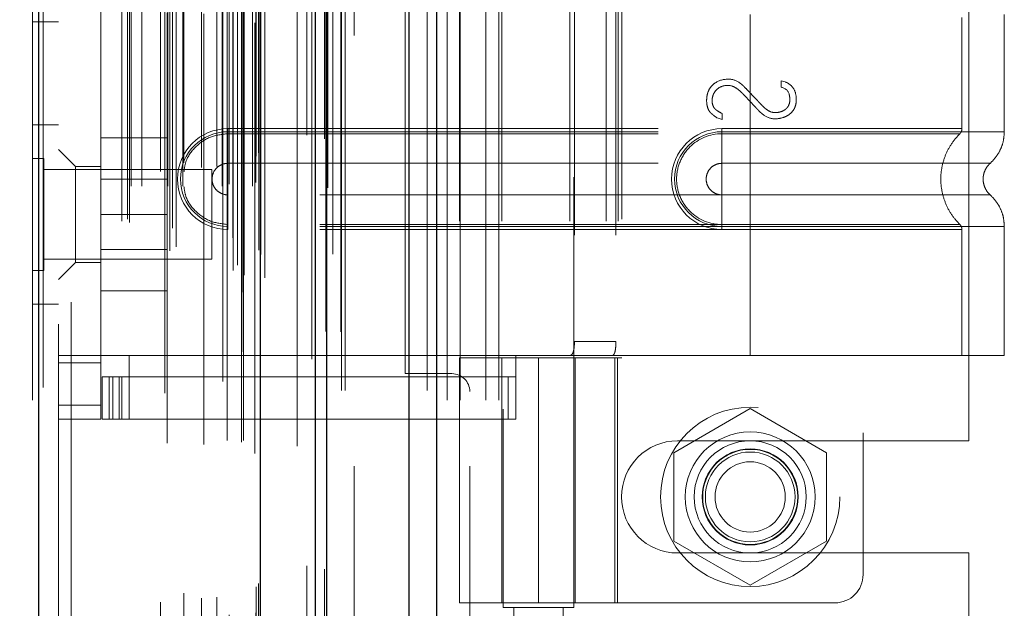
# Model space of a CAD drawing. Header units: inches. Extents: x 0.2 to 10.8, y 0.2 to 8.2.
# Tile 77 of 112: x 6.015 to 6.244, y 3.519 to 3.656. Entities that reach past the tile are written whole.
import ezdxf

# ---------------------------------------------------------------- set-up
doc = ezdxf.new("R2010")
doc.units = ezdxf.units.IN
doc.header["$MEASUREMENT"] = 0
doc.linetypes.add('HIDDEN', pattern=[0.075, 0.05, -0.025])
doc.layers.add('DIMENSIONS', color=140, linetype='Continuous')
doc.styles.add('SLDTEXTSTYLE0', font='TXT', dxfattribs={"width": 0.7})
doc.dimstyles.new('SLDDIMSTYLE0', dxfattribs={"dimtxt": 0.084961, "dimasz": 0.13, "dimexe": 0, "dimexo": 0.0625, "dimgap": 0.02124, "dimtad": 0, "dimtih": 1, "dimtoh": 1, "dimlfac": 12, "dimrnd": 1e-09, "dimzin": 12, "dimdsep": 46, "dimtxsty": 'SLDTEXTSTYLE0', "dimsah": 1, "dimcen": 0.09, "dimadec": 0, "dimazin": 3, "dimtfac": 1, "dimtofl": 0, "dimtmove": 0, "dimatfit": 3, "dimfxl": 0, "dimfrac": 2, "dimtolj": 1, "dimtzin": 12, "dimarcsym": 0})
doc.dimstyles.new('SLDDIMSTYLE1', dxfattribs={"dimtxt": 0.084961, "dimasz": 0.13, "dimexe": 0, "dimexo": 0.0625, "dimgap": 0.02124, "dimtad": 0, "dimtih": 1, "dimtoh": 1, "dimlfac": 12, "dimrnd": 1e-09, "dimzin": 12, "dimdsep": 46, "dimtxsty": 'SLDTEXTSTYLE0', "dimsah": 1, "dimcen": 0.09, "dimadec": 0, "dimazin": 3, "dimtfac": 1, "dimtmove": 0, "dimatfit": 0, "dimfxl": 0, "dimfrac": 2, "dimtolj": 1, "dimtzin": 12, "dimarcsym": 0})

# ---------------------------------------------------------------- blocks, each defined once
blk = doc.blocks.new('_D_21')
at = {"layer": 'DIMENSIONS'}
for p, q in [((5.71972, 3.3675), (5.71972, 3.6175)), ((6.06446, 3.3675), (5.59472, 3.3675)), ((6.05983, 3.16375), (5.59472, 3.16375)), ((5.71972, 2.94726), (5.71972, 3.16375)), ((5.19675, 2.94726), (5.16822, 2.94726)), ((5.16822, 2.94726), (5.16822, 2.81223)), ((5.44921, 2.94726), (5.47774, 2.94726)), ((5.47774, 2.94726), (5.47774, 2.81223)), ((5.60241, 2.94726), (5.71972, 2.94726)), ((5.16822, 2.81223), (5.19675, 2.81223)), ((5.47774, 2.81223), (5.44921, 2.81223))]:
    blk.add_line(p, q, dxfattribs=at)
for points in [[(5.71972, 3.3675), (5.73972, 3.4975), (5.69972, 3.4975)], [(5.71972, 3.16375), (5.69972, 3.03375), (5.73972, 3.03375)]]:
    blk.add_solid(points, dxfattribs=at)
at = {"layer": 'DIMENSIONS', "char_height": 0.083333, "attachment_point": 1, "style": 'SLDTEXTSTYLE0'}
for s, insert in [('2.45', (5.19675, 3.07371)), ('62.1', (5.19675, 2.91966))]:
    blk.add_mtext(s, dxfattribs=dict(at, insert=insert))
blk = doc.blocks.new('_D_22')
at = {"layer": 'DIMENSIONS'}
for p, q in [((6.06446, 4.90783), (5.59472, 4.90783)), ((5.71972, 4.90783), (5.71972, 4.33897)), ((5.55815, 4.18492), (5.52962, 4.18492)), ((5.52962, 4.18492), (5.52962, 4.04989)), ((5.8813, 4.18492), (5.90983, 4.18492)), ((5.90983, 4.18492), (5.90983, 4.04989)), ((5.52962, 4.04989), (5.55815, 4.04989)), ((5.90983, 4.04989), (5.8813, 4.04989)), ((5.71972, 3.3675), (5.71972, 4.03087)), ((6.06446, 3.3675), (5.59472, 3.3675))]:
    blk.add_line(p, q, dxfattribs=at)
for points in [[(5.71972, 4.90783), (5.69972, 4.77783), (5.73972, 4.77783)], [(5.71972, 3.3675), (5.73972, 3.4975), (5.69972, 3.4975)]]:
    blk.add_solid(points, dxfattribs=at)
at = {"layer": 'DIMENSIONS', "char_height": 0.083333, "attachment_point": 1, "style": 'SLDTEXTSTYLE0'}
for s, insert in [('18.48', (5.55815, 4.31136)), ('469.5', (5.55815, 4.15731))]:
    blk.add_mtext(s, dxfattribs=dict(at, insert=insert))
blk = doc.blocks.new('_D_23')
at = {"layer": 'DIMENSIONS'}
for p, q in [((6.03387, 5.02308), (5.12112, 5.02308)), ((5.24612, 5.02308), (5.24612, 4.39453)), ((5.08455, 4.26439), (5.05602, 4.26439)), ((5.05602, 4.26439), (5.05602, 4.12936)), ((5.40769, 4.26439), (5.43622, 4.26439)), ((5.43622, 4.26439), (5.43622, 4.12936)), ((5.05602, 4.12936), (5.08455, 4.12936)), ((5.43622, 4.12936), (5.40769, 4.12936)), ((5.24612, 3.25216), (5.24612, 3.97531)), ((6.03387, 3.25216), (5.12112, 3.25216))]:
    blk.add_line(p, q, dxfattribs=at)
for points in [[(5.24612, 5.02308), (5.22612, 4.89308), (5.26612, 4.89308)], [(5.24612, 3.25216), (5.26612, 3.38216), (5.22612, 3.38216)]]:
    blk.add_solid(points, dxfattribs=at)
at = {"layer": 'DIMENSIONS', "char_height": 0.083333, "attachment_point": 1, "style": 'SLDTEXTSTYLE0'}
for s, insert in [('21.25', (5.08455, 4.39084)), ('539.8', (5.08455, 4.23679)), ('OPENING', (4.98408, 4.08274))]:
    blk.add_mtext(s, dxfattribs=dict(at, insert=insert))

msp = doc.modelspace()

# ---------------------------------------------------------------- linework, layer by layer
at = {"color": 7, "linetype": 'Continuous', "lineweight": 25}
for p, q in [((6.1055862, 3.1697457), (6.1055862, 5.1143949)), ((6.1119501, 5.1155752), (6.1119501, 3.1697457)), ((6.0838742, 3.1697457), (6.0838742, 5.1051624)), ((6.0865102, 3.1697457), (6.0865102, 5.1054213)), ((6.0710711, 3.1958502), (6.0710711, 5.0794582)), ((6.0195502, 3.2049347), (6.0195502, 5.0703737))]:
    msp.add_line(p, q, dxfattribs=at)
at = {"color": 7, "linetype": 'HIDDEN', "lineweight": 18}
for p, q in [((6.1055862, 3.1697457), (6.1055862, 5.1143949)), ((6.1098288, 3.1697457), (6.1098288, 5.1143949)), ((6.1098288, 3.1697457), (6.1098288, 5.1143949)), ((6.1119501, 5.1155752), (6.1119501, 3.1697457)), ((6.1119501, 3.1697457), (6.1119501, 5.1155752)), ((6.1119501, 3.1697457), (6.1119501, 5.1155752)), ((6.0865102, 3.1697457), (6.0865102, 5.1054213)), ((6.0898742, 3.1697457), (6.0898742, 5.1051624)), ((6.0907529, 3.1697457), (6.0907529, 5.1054213)), ((6.0907529, 3.1697457), (6.0907529, 5.1054213)), ((6.086256, 3.1833798), (6.086256, 5.0919286)), ((6.0668456, 3.1925161), (6.0668456, 5.0827923)), ((6.0668456, 3.1925161), (6.0668456, 5.0827923)), ((6.0647079, 3.1975848), (6.0647079, 5.0777236)), ((6.0667613, 5.0786983), (6.0667613, 3.1966101)), ((6.0672709, 3.1965202), (6.0672709, 5.0787882)), ((6.072113, 3.1958502), (6.072113, 5.0794582)), ((6.0657002, 3.1988396), (6.0657002, 5.0765068)), ((6.0830008, 5.0769749), (6.0830008, 3.1983385)), ((6.0830008, 5.0769733), (6.0830008, 3.1983469)), ((6.0500333, 3.2021485), (6.0500333, 5.0731599)), ((6.0706951, 3.2022981), (6.0706951, 5.0730103)), ((6.0706951, 3.2022981), (6.0706951, 5.0730103)), ((6.0711466, 3.2013345), (6.0711466, 5.0739739)), ((6.0711734, 3.2015442), (6.0711734, 5.0737642)), ((6.0514649, 3.2030726), (6.0514649, 5.0722317)), ((6.06231, 5.0718191), (6.06231, 3.2034974)), ((6.0195502, 5.0703737), (6.0195502, 3.2049347)), ((6.0205921, 3.2049347), (6.0205921, 5.0703737)), ((6.0205921, 5.0703737), (6.0205921, 3.2049347)), ((6.0488529, 5.0691267), (6.0488529, 3.2061773)), ((6.0646768, 3.2051319), (6.0646768, 5.0701765)), ((6.018113, 5.0674286), (6.018113, 3.2078798)), ((6.0406007, 3.2087533), (6.0406007, 5.0665552)), ((6.0506176, 3.2074509), (6.0506176, 5.0678575)), ((6.040168, 3.209484), (6.040168, 5.0658244)), ((6.0795641, 5.0656726), (6.0795641, 3.2096113)), ((6.0410013, 3.2172012), (6.0410013, 5.0581072)), ((6.0410013, 3.2172012), (6.0410013, 5.0581072)), ((6.0435339, 3.2172012), (6.0435339, 5.0581072)), ((6.0493566, 5.0574431), (6.0493566, 3.2178658)), ((6.0495687, 3.2172012), (6.0495687, 5.0581072)), ((6.0530137, 3.2172012), (6.0530137, 5.0581072)), ((6.0578858, 5.0572059), (6.0578858, 3.218101)), ((6.0621843, 3.2172012), (6.0621843, 5.0581072)), ((6.0633575, 5.0581072), (6.0633575, 3.2172012)), ((6.0633575, 3.2172012), (6.0633575, 5.0581072)), ((6.0637742, 3.2176179), (6.0637742, 5.0576905)), ((6.0666908, 5.0576905), (6.0666908, 3.2176179)), ((6.0671075, 3.2172012), (6.0671075, 5.0581072)), ((6.0671075, 5.0581072), (6.0671075, 3.2172012)), ((6.0691811, 3.2172012), (6.0691811, 5.0581072)), ((6.0691811, 3.2172012), (6.0691811, 5.0581072)), ((6.0700242, 3.2180345), (6.0700242, 5.0572739)), ((6.0700242, 3.2180345), (6.0700242, 5.0572739)), ((6.0478421, 3.2205672), (6.0478421, 5.0547412)), ((6.0697797, 5.0551125), (6.0697797, 3.2201959)), ((6.0532824, 3.2226052), (6.0532824, 5.0527104)), ((6.0573383, 3.2214964), (6.0573383, 5.053812)), ((6.0573383, 3.2214964), (6.0573383, 5.053812)), ((6.0608934, 3.2217425), (6.0608934, 5.0535545)), ((6.0700945, 3.2241144), (6.0700945, 5.051194)), ((6.0700945, 3.2241144), (6.0700945, 5.051194)), ((6.0706418, 3.2248874), (6.0706418, 5.050421)), ((6.0706418, 3.2248874), (6.0706418, 5.050421)), ((6.0818336, 3.2289779), (6.0818336, 5.0463305)), ((6.0859675, 3.2281992), (6.0859675, 5.0470745)), ((6.0928742, 3.2521624), (6.0928742, 5.0230791)), ((6.0928742, 3.2521624), (6.0928742, 5.0230791)), ((6.0928742, 3.2521624), (6.0928742, 5.0230791)), ((6.0928742, 3.2521624), (6.0928742, 5.0230791)), ((6.024113, 4.9851125), (6.024113, 3.2901959)), ((6.027113, 3.2901959), (6.027113, 4.9851125)), ((6.027113, 3.2901959), (6.027113, 4.9851125)), ((6.027113, 4.9851125), (6.027113, 3.2901959)), ((6.027113, 4.9851125), (6.027113, 3.2901959)), ((6.1144575, 3.3674957), (6.1144575, 3.9193291)), ((6.1144575, 3.3674957), (6.1144575, 3.9193291)), ((6.1174575, 3.3674957), (6.1174575, 3.9193291)), ((6.1234575, 3.3674957), (6.1234575, 3.9193291)), ((6.1264575, 3.3674957), (6.1264575, 3.9193291)), ((6.1264575, 3.3674957), (6.1264575, 3.9193291)), ((6.1274595, 3.7653501), (6.1274595, 3.5192871)), ((6.1438637, 3.5192871), (6.1438637, 3.7653501)), ((6.2111209, 3.7598908), (6.2111209, 3.5269511)), ((6.2357075, 3.5580166), (6.2357075, 3.7288082)), ((6.0339555, 3.5663212), (6.0339555, 3.7205207)), ((6.1047075, 3.5736207), (6.1047075, 3.7132041)), ((6.1550487, 3.7095299), (6.1550487, 3.577312)), ((6.0388768, 3.7090377), (6.0388768, 3.5778041)), ((6.0388768, 3.7090377), (6.0388768, 3.5778041)), ((6.1172889, 3.7090377), (6.1172889, 3.5778041)), ((6.1271314, 3.7090377), (6.1271314, 3.5778041)), ((6.1429728, 3.7090377), (6.1429728, 3.5778041)), ((6.1514088, 3.7090377), (6.1514088, 3.5778041)), ((6.1542208, 3.7090377), (6.1542208, 3.5778041)), ((6.1542208, 3.7090377), (6.1542208, 3.5778041)), ((6.1440256, 3.7057569), (6.1440256, 3.581085)), ((6.1536763, 3.7057569), (6.1536763, 3.581085)), ((6.1848742, 3.6570235), (6.1848742, 3.6298184)), ((6.1848742, 3.6570235), (6.1848742, 3.6298184)), ((6.2439293, 3.6298184), (6.2439293, 3.6570235)), ((6.018113, 3.6553625), (6.024113, 3.6553625)), ((6.1848742, 3.6563128), (6.1848742, 3.6305291)), ((6.1848742, 3.6563128), (6.1848742, 3.6305291)), ((6.2340868, 3.6305291), (6.2340868, 3.6563128)), ((6.1920644, 3.6416292), (6.1929932, 3.641389)), ((6.1920644, 3.64014), (6.1920644, 3.6416292)), ((6.178325, 3.6340549), (6.178325, 3.6326458)), ((6.024113, 3.6314459), (6.018113, 3.6314459)), ((6.178325, 3.6326458), (6.177172, 3.6330301)), ((6.0634831, 3.6305291), (6.1848742, 3.6305291)), ((6.0634831, 3.6305291), (6.0634831, 3.6293586)), ((6.0634831, 3.6298184), (6.1848742, 3.6298184)), ((6.0634831, 3.6298184), (6.0634831, 3.6224769)), ((6.0634831, 3.6293586), (6.1848742, 3.6293586)), ((6.1783125, 3.6305291), (6.1783125, 3.6293586)), ((6.1848742, 3.6305291), (6.1783125, 3.6305291)), ((6.1783125, 3.6298184), (6.1783125, 3.6224769)), ((6.1848742, 3.6298184), (6.1783125, 3.6298184)), ((6.1848742, 3.6293586), (6.1783125, 3.6293586)), ((6.0339555, 3.6283625), (6.0493722, 3.6283625)), ((6.0493722, 3.6106125), (6.0493722, 3.6283625)), ((6.02805, 3.6217674), (6.024113, 3.6257044)), ((6.0207172, 3.6236334), (6.018113, 3.6236334)), ((6.0207172, 3.5975917), (6.0207172, 3.6236334)), ((6.0634831, 3.6224769), (6.1848742, 3.6224769)), ((6.1848742, 3.6224769), (6.1783125, 3.6224769)), ((6.0597797, 3.6210292), (6.0207172, 3.6210292)), ((6.02805, 3.6217674), (6.02805, 3.6106125)), ((6.0339555, 3.6217674), (6.02805, 3.6217674)), ((6.0597797, 3.6001959), (6.0597797, 3.6210292)), ((6.0493722, 3.618775), (6.0339555, 3.618775)), ((6.0634831, 3.6078109), (6.0634831, 3.6151524)), ((6.1848742, 3.6151524), (6.0634831, 3.6151524)), ((6.1783125, 3.6151524), (6.1848742, 3.6151524)), ((6.1783125, 3.6078109), (6.1783125, 3.6151524)), ((6.02805, 3.6106125), (6.02805, 3.5994577)), ((6.0339555, 3.6106125), (6.0493722, 3.6106125)), ((6.0493722, 3.5928625), (6.0493722, 3.6106125)), ((6.0634831, 3.6071002), (6.0634831, 3.6082707)), ((6.1848742, 3.6082707), (6.0634831, 3.6082707)), ((6.1848742, 3.6078109), (6.0634831, 3.6078109)), ((6.1848742, 3.6071002), (6.0634831, 3.6071002)), ((6.1783125, 3.6082707), (6.1848742, 3.6082707)), ((6.1783125, 3.6071002), (6.1783125, 3.6082707)), ((6.1783125, 3.6078109), (6.1848742, 3.6078109)), ((6.1783125, 3.6071002), (6.1848742, 3.6071002)), ((6.1848742, 3.6078109), (6.1848742, 3.5778041)), ((6.1848742, 3.6078109), (6.1848742, 3.5778041)), ((6.1848742, 3.6071002), (6.1848742, 3.5778041)), ((6.1848742, 3.6071002), (6.1848742, 3.5778041)), ((6.2340868, 3.5778041), (6.2340868, 3.6071002)), ((6.2439293, 3.5778041), (6.2439293, 3.6078109)), ((6.0339555, 3.60245), (6.0493722, 3.60245)), ((6.0207172, 3.6001959), (6.0597797, 3.6001959)), ((6.024113, 3.5955207), (6.02805, 3.5994577)), ((6.02805, 3.5994577), (6.0339555, 3.5994577)), ((6.018113, 3.5975917), (6.0207172, 3.5975917)), ((6.0339555, 3.5928625), (6.0493722, 3.5928625)), ((6.018113, 3.5897792), (6.024113, 3.5897792)), ((6.1440256, 3.581085), (6.1536763, 3.581085)), ((6.024113, 3.5778041), (6.0339555, 3.5778041)), ((6.0388768, 3.5778041), (6.0339555, 3.5778041)), ((6.0405172, 3.5778041), (6.0388768, 3.5778041)), ((6.0405172, 3.5778041), (6.1304122, 3.5778041)), ((6.0405172, 3.5778041), (6.0405172, 3.5728829)), ((6.0405172, 3.5778041), (6.1304122, 3.5778041)), ((6.1304122, 3.5778041), (6.1172889, 3.5778041)), ((6.1172889, 3.577312), (6.1540343, 3.577312)), ((6.1172889, 3.577312), (6.1172889, 3.5203894)), ((6.1271314, 3.577312), (6.1271314, 3.5203894)), ((6.1304122, 3.5778041), (6.1304122, 3.5728829)), ((6.1848742, 3.5778041), (6.1304122, 3.5778041)), ((6.1356616, 3.577312), (6.1356616, 3.5203894)), ((6.1356616, 3.5203894), (6.1356616, 3.577312)), ((6.1439011, 3.577312), (6.1439011, 3.5203894)), ((6.1441918, 3.5203894), (6.1441918, 3.577312)), ((6.1534082, 3.5203894), (6.1534082, 3.577312)), ((6.1540343, 3.577312), (6.1550487, 3.577312)), ((6.1540343, 3.5203894), (6.1540343, 3.577312)), ((6.2439293, 3.5778041), (6.1848742, 3.5778041)), ((6.024113, 3.5761637), (6.0339555, 3.5761637)), ((6.0342836, 3.5630404), (6.0342836, 3.5728829)), ((6.0342836, 3.5728829), (6.035924, 3.5728829)), ((6.035924, 3.5630404), (6.035924, 3.5728829)), ((6.0367778, 3.5728829), (6.035924, 3.5728829)), ((6.035924, 3.5630404), (6.035924, 3.5728829)), ((6.0367778, 3.5630404), (6.0367778, 3.5728829)), ((6.0367778, 3.5728829), (6.0382656, 3.5728829)), ((6.0382656, 3.5630404), (6.0382656, 3.5728829)), ((6.1286193, 3.5728829), (6.0382656, 3.5728829)), ((6.0388768, 3.5728829), (6.0388768, 3.5630404)), ((6.0405172, 3.5728829), (6.0405172, 3.5630404)), ((6.1155408, 3.5736207), (6.1047075, 3.5736207)), ((6.1286193, 3.5630404), (6.1286193, 3.5728829)), ((6.1286193, 3.5728829), (6.1304122, 3.5728829)), ((6.1304122, 3.5630404), (6.1304122, 3.5728829)), ((6.1197075, 3.2521624), (6.1197075, 3.5694541)), ((6.024113, 3.5663212), (6.0339555, 3.5663212)), ((6.024113, 3.5663212), (6.0339555, 3.5663212)), ((6.0339555, 3.5663212), (6.0339555, 3.5630404)), ((6.1848742, 3.5654917), (6.1671242, 3.5552437)), ((6.2026242, 3.5552437), (6.1848742, 3.5654917)), ((6.024113, 3.5630404), (6.0339555, 3.5630404)), ((6.035924, 3.5630404), (6.0342836, 3.5630404)), ((6.0367778, 3.5630404), (6.035924, 3.5630404)), ((6.0382656, 3.5630404), (6.0367778, 3.5630404)), ((6.0382656, 3.5630404), (6.1286193, 3.5630404)), ((6.1304122, 3.5630404), (6.1286193, 3.5630404)), ((6.1679992, 3.5580166), (6.2357075, 3.5580166)), ((6.1671242, 3.5552437), (6.1671242, 3.5347478)), ((6.2026242, 3.5347478), (6.2026242, 3.5552437)), ((6.1671242, 3.5347478), (6.1848742, 3.5244998)), ((6.1848742, 3.5244998), (6.2026242, 3.5347478)), ((6.1679992, 3.5319749), (6.2357075, 3.5319749)), ((6.2357075, 3.4497353), (6.2357075, 3.5319749)), ((6.1540343, 3.5203894), (6.1172889, 3.5203894)), ((6.1438637, 3.5192871), (6.1274595, 3.5192871)), ((6.1299201, 3.5192871), (6.1299201, 3.5169905)), ((6.141403, 3.5169905), (6.141403, 3.5192871)), ((6.1540343, 3.5203894), (6.2045592, 3.5203894))]:
    msp.add_line(p, q, dxfattribs=at)
at = {"color": 7, "linetype": 'HIDDEN', "lineweight": 18, "flags": 128}
for points in [[(6.0897632, 3.1833195), (6.0897636, 4.1301002), (6.0897632, 5.0919846)], [(6.0878634, 3.2013655), (6.0878635, 4.1225401), (6.0878634, 5.073945)], [(6.0878634, 3.2013766), (6.0878635, 4.0990386), (6.0878634, 5.0739204)], [(6.0795641, 5.0656965), (6.0795644, 4.0979798), (6.0795641, 3.2096123)], [(6.0866923, 3.2168374), (6.0866931, 4.1225401), (6.0866923, 5.0584886)], [(6.0866923, 3.2168205), (6.086693, 4.1574853), (6.0866923, 5.0584875)], [(6.0795763, 5.0567858), (6.0795762, 4.1452052), (6.0795763, 3.2185244)]]:
    msp.add_lwpolyline(points, dxfattribs=at)
at = {"color": 7, "linetype": 'HIDDEN', "lineweight": 18}
for radius in [0.0208333, 0.0150919, 0.0130208, 0.0111549, 0.0110417, 0.0104167, 0.0081625]:
    msp.add_circle((6.1848742, 3.5449957), radius, dxfattribs=at)
for centre, radius, start, end in [((6.0634831, 3.6188146), 0.0117145, 90, 270), ((6.0634831, 3.6188146), 0.0110038, 90, 270), ((6.1783125, 3.6188146), 0.0117145, 90, 270), ((6.1783125, 3.6188146), 0.0110038, 90, 270), ((6.1155408, 3.5694541), 0.0041667, 0, 90), ((6.1679992, 3.5449957), 0.0130208, 90, 270), ((6.2045592, 3.5269511), 0.0065617, 270, 0)]:
    msp.add_arc(centre, radius, start, end, dxfattribs=at)
for points, knots in [([(6.177172, 3.6330301), (6.1768229, 3.6332776), (6.1762428, 3.6337038), (6.1757547, 3.6341294), (6.1755958, 3.6342865), (6.1752793, 3.6347158), (6.1749107, 3.6354646), (6.1746704, 3.6369124), (6.174887, 3.6387371), (6.1755514, 3.6401337), (6.177109, 3.6416132), (6.1786875, 3.6420296), (6.1799423, 3.6420296)], [0, 0, 0, 0, 0.0625, 0.125, 0.15625, 0.1875, 0.25, 0.375, 0.5, 0.625, 0.75, 1, 1, 1, 1]), ([(6.1929932, 3.641389), (6.1937215, 3.6411058), (6.1948733, 3.6402809), (6.1955367, 3.6386616), (6.1956275, 3.6368946), (6.1953977, 3.6356912), (6.19491, 3.6347076), (6.1940085, 3.6338236), (6.1933264, 3.6334183), (6.1921776, 3.6329595), (6.1904588, 3.6326541), (6.1887315, 3.6331344), (6.187575, 3.6340252), (6.1871122, 3.6344433), (6.1866809, 3.6348899), (6.1864596, 3.6351285), (6.185984, 3.6356338), (6.1853528, 3.6363094), (6.1845693, 3.6371452), (6.1839372, 3.6378181), (6.1834577, 3.6383234), (6.1832376, 3.6385572), (6.1828132, 3.6389952), (6.1823353, 3.6394278), (6.181565, 3.6400122), (6.1802818, 3.6406738), (6.1785345, 3.6405392), (6.1772703, 3.6399278), (6.1763109, 3.6386384), (6.1760112, 3.6375486), (6.1760358, 3.6362536), (6.1763818, 3.6354538), (6.176868, 3.6349377), (6.1772254, 3.6346856), (6.1778256, 3.6343199), (6.178325, 3.6340549)], [0, 0, 0, 0, 0.0625, 0.125, 0.15625, 0.1875, 0.21875, 0.25, 0.28125, 0.3125, 0.375, 0.4375, 0.453125, 0.46875, 0.4765625, 0.484375, 0.5, 0.53125, 0.5625, 0.59375, 0.609375, 0.6171875, 0.625, 0.640625, 0.65625, 0.6875, 0.75, 0.8125, 0.84375, 0.875, 0.90625, 0.9375, 0.953125, 0.96875, 1, 1, 1, 1]), ([(6.1799423, 3.6420296), (6.1807566, 3.6420296), (6.1817736, 3.6416731), (6.1829765, 3.6407574), (6.1838224, 3.6399493), (6.1845759, 3.6391202), (6.1855821, 3.6380806), (6.186362, 3.6372559), (6.1869779, 3.6366029), (6.1872193, 3.6363395), (6.1878689, 3.635659), (6.1885097, 3.6351), (6.1895312, 3.6343973), (6.1906308, 3.634174), (6.1917665, 3.634348), (6.1925552, 3.6346566), (6.1931105, 3.6350181), (6.1938543, 3.6358106), (6.1941138, 3.6367685), (6.194067, 3.6379363), (6.1937636, 3.6393339), (6.1929998, 3.6399841), (6.1920644, 3.64014)], [0, 0, 0, 0, 0.125, 0.15625, 0.1875, 0.25, 0.3125, 0.375, 0.40625, 0.421875, 0.4375, 0.46875, 0.5, 0.5625, 0.625, 0.6875, 0.71875, 0.75, 0.8125, 0.84375, 0.875, 1, 1, 1, 1]), ([(6.0532824, 3.6205405), (6.0533892, 3.6213258), (6.0536826, 3.6234833), (6.0558788, 3.6264361), (6.0593317, 3.6288853), (6.0620993, 3.6292008), (6.0634831, 3.6293586)], [0, 0, 0, 0, 0.16020075, 0.44013383, 0.72006692, 1, 1, 1, 1]), ([(6.1783125, 3.6293586), (6.175541, 3.6293863), (6.1714434, 3.6276368), (6.1683177, 3.6229543), (6.1674939, 3.6188146), (6.1683177, 3.614675), (6.1714434, 3.6099925), (6.175541, 3.6082429), (6.1783125, 3.6082707)], [6.28318531, 6.28318531, 6.28318531, 6.28318531, 7.06858347, 7.46128255, 7.85398163, 8.24668072, 8.6393798, 9.42477796, 9.42477796, 9.42477796, 9.42477796]), ([(6.1848742, 3.6305291), (6.1921273, 3.6305291), (6.2047688, 3.6305291), (6.2207037, 3.6305291), (6.2313083, 3.6305291), (6.2353813, 3.6305291), (6.2316748, 3.6305291), (6.2213629, 3.6305291), (6.2053851, 3.6305291), (6.1924375, 3.6305291), (6.1848742, 3.6305291)], [4.71239469, 4.71239469, 4.71239469, 4.71239469, 5.154448, 5.48366074, 5.87871603, 6.27377131, 6.6688266, 7.06388188, 7.39309462, 7.85399245, 7.85399245, 7.85399245, 7.85399245]), ([(6.1848742, 3.6298184), (6.1887393, 3.6298184), (6.1926044, 3.6298184), (6.2001861, 3.6298184), (6.2039027, 3.6298184), (6.2110445, 3.6298184), (6.2144697, 3.6298184), (6.2208972, 3.6298184), (6.2238994, 3.6298184), (6.2293655, 3.6298184), (6.2318293, 3.6298184), (6.2361241, 3.6298184), (6.2379549, 3.6298184), (6.2409131, 3.6298184), (6.2420405, 3.6298184), (6.2435486, 3.6298184), (6.2439293, 3.6298184), (6.2439293, 3.6298184), (6.2435486, 3.6298184), (6.2420405, 3.6298184), (6.2409131, 3.6298184), (6.2379549, 3.6298184), (6.2361241, 3.6298184), (6.2318293, 3.6298184), (6.2293655, 3.6298184), (6.2238994, 3.6298184), (6.2208972, 3.6298184), (6.2144697, 3.6298184), (6.2110445, 3.6298184), (6.2039027, 3.6298184), (6.2001861, 3.6298184), (6.1926044, 3.6298184), (6.1887393, 3.6298184), (6.1848742, 3.6298184)], [0, 0, 0, 0, 0.0625, 0.0625, 0.125, 0.125, 0.1875, 0.1875, 0.25, 0.25, 0.3125, 0.3125, 0.375, 0.375, 0.4375, 0.4375, 0.5, 0.5, 0.5625, 0.5625, 0.625, 0.625, 0.6875, 0.6875, 0.75, 0.75, 0.8125, 0.8125, 0.875, 0.875, 0.9375, 0.9375, 1, 1, 1, 1]), ([(6.1848742, 3.6298184), (6.1848742, 3.6284789), (6.1848742, 3.6256703), (6.1848742, 3.6233652), (6.1848742, 3.622476)], [0.052118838, 0.052118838, 0.052118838, 0.052118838, 0.500001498, 0.948006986, 0.948006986, 0.948006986, 0.948006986]), ([(6.1848742, 3.6298184), (6.1848742, 3.6284374), (6.1848742, 3.627057), (6.1848742, 3.6245361), (6.1848742, 3.6233967), (6.1848742, 3.6224769)], [0, 0, 0, 0, 0.5, 0.5, 1, 1, 1, 1]), ([(6.1848742, 3.6293586), (6.1869042, 3.6293586), (6.1890624, 3.6293586), (6.1936208, 3.6293586), (6.1960216, 3.6293586), (6.2010107, 3.6293586), (6.2035996, 3.6293586), (6.2088484, 3.6293586), (6.2115086, 3.6293586), (6.2167055, 3.6293586), (6.2192416, 3.6293586), (6.2239226, 3.6293586), (6.2260654, 3.6293586), (6.2296619, 3.6293586), (6.2311124, 3.6293586), (6.2330805, 3.6293586), (6.2335956, 3.6293586), (6.2335956, 3.6293586), (6.2330805, 3.6293586), (6.2311124, 3.6293586), (6.2296619, 3.6293586), (6.2260654, 3.6293586), (6.2239226, 3.6293586), (6.2192416, 3.6293586), (6.2167055, 3.6293586), (6.2115086, 3.6293586), (6.2088484, 3.6293586), (6.2035996, 3.6293586), (6.2010107, 3.6293586), (6.1960216, 3.6293586), (6.1936208, 3.6293586), (6.1890624, 3.6293586), (6.1869042, 3.6293586), (6.1848742, 3.6293586)], [0, 0, 0, 0, 0.0625, 0.0625, 0.125, 0.125, 0.1875, 0.1875, 0.25, 0.25, 0.3125, 0.3125, 0.375, 0.375, 0.4375, 0.4375, 0.5, 0.5, 0.5625, 0.5625, 0.625, 0.625, 0.6875, 0.6875, 0.75, 0.75, 0.8125, 0.8125, 0.875, 0.875, 0.9375, 0.9375, 1, 1, 1, 1]), ([(6.2336966, 3.6081724), (6.2330257, 3.6089029), (6.2316834, 3.6103643), (6.23028, 3.6130108), (6.2293784, 3.6158486), (6.2290657, 3.6188146), (6.2293784, 3.6217806), (6.23028, 3.6246185), (6.2316834, 3.6272649), (6.2330257, 3.6287264), (6.2336966, 3.6294568)], [0, 0, 0, 0, 0.125054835, 0.250208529, 0.375263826, 0.5, 0.624736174, 0.749791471, 0.874945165, 1, 1, 1, 1]), ([(6.2335902, 3.6293533), (6.2336642, 3.6294334), (6.2338136, 3.6295953), (6.2339667, 3.6298912), (6.2340706, 3.6302077), (6.2340814, 3.6304278), (6.2340867, 3.6305367)], [0, 0, 0, 0, 0.247524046, 0.49999994, 0.752475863, 1, 1, 1, 1]), ([(6.2406063, 3.6224448), (6.2410931, 3.6229311), (6.2420776, 3.6239146), (6.2431204, 3.6257463), (6.2438024, 3.6277414), (6.2438874, 3.6291311), (6.2439294, 3.6298184)], [0, 0, 0, 0, 0.2471303, 0.49986639, 0.75266195, 1, 1, 1, 1]), ([(6.0634831, 3.6151524), (6.0630037, 3.6151524), (6.0625245, 3.6152477), (6.0616387, 3.6156146), (6.0612325, 3.6158861), (6.0605545, 3.616564), (6.0602831, 3.6169703), (6.0599162, 3.6178561), (6.0598209, 3.6183353), (6.0598209, 3.619294), (6.0599162, 3.6197732), (6.0602831, 3.620659), (6.0605545, 3.6210652), (6.0612325, 3.6217432), (6.0616387, 3.6220146), (6.0625245, 3.6223815), (6.0630037, 3.6224769), (6.0634831, 3.6224769)], [0, 0, 0, 0, 0.125, 0.125, 0.25, 0.25, 0.375, 0.375, 0.5, 0.5, 0.625, 0.625, 0.75, 0.75, 0.875, 0.875, 1, 1, 1, 1]), ([(6.1783125, 3.6224769), (6.1778331, 3.6224769), (6.1773539, 3.6223815), (6.1764681, 3.6220146), (6.1760619, 3.6217432), (6.1753839, 3.6210652), (6.1751125, 3.620659), (6.1747456, 3.6197732), (6.1746503, 3.619294), (6.1746503, 3.6183353), (6.1747456, 3.6178561), (6.1751125, 3.6169703), (6.1753839, 3.616564), (6.1760619, 3.6158861), (6.1764681, 3.6156146), (6.1773539, 3.6152477), (6.1778331, 3.6151524), (6.1783125, 3.6151524)], [0, 0, 0, 0, 0.125, 0.125, 0.25, 0.25, 0.375, 0.375, 0.5, 0.5, 0.625, 0.625, 0.75, 0.75, 0.875, 0.875, 1, 1, 1, 1]), ([(6.1848742, 3.622476), (6.1931445, 3.622476), (6.207557, 3.622476), (6.2256797, 3.622476), (6.2376674, 3.622476), (6.2421288, 3.622476), (6.2376674, 3.622476), (6.2256797, 3.622476), (6.207557, 3.622476), (6.1931445, 3.622476), (6.1848742, 3.622476)], [4.71241411, 4.71241411, 4.71241411, 4.71241411, 5.15721613, 5.48839216, 5.88580339, 6.28321463, 6.68062587, 7.0780371, 7.40921314, 7.85401516, 7.85401516, 7.85401516, 7.85401516]), ([(6.2406786, 3.6151204), (6.2404318, 3.6153662), (6.2399378, 3.6158585), (6.2394194, 3.6167766), (6.2390855, 3.6177702), (6.2389692, 3.6188146), (6.2390855, 3.619859), (6.2394194, 3.6208526), (6.2399378, 3.6217707), (6.2404318, 3.622263), (6.2406786, 3.6225089)], [0, 0, 0, 0, 0.12483242, 0.24993914, 0.37510573, 0.5, 0.62489427, 0.75006086, 0.87516758, 1, 1, 1, 1]), ([(6.0634831, 3.6082707), (6.0620993, 3.6084284), (6.0593317, 3.608744), (6.0558788, 3.6111932), (6.0536826, 3.614146), (6.0533892, 3.6163035), (6.0532824, 3.6170888)], [0, 0, 0, 0, 0.27993308, 0.55986617, 0.83979925, 1, 1, 1, 1]), ([(6.1848742, 3.6151533), (6.1931445, 3.6151533), (6.207557, 3.6151533), (6.2256797, 3.6151533), (6.2376674, 3.6151533), (6.2421288, 3.6151533), (6.2376674, 3.6151533), (6.2256797, 3.6151533), (6.207557, 3.6151533), (6.1931445, 3.6151533), (6.1848742, 3.6151533)], [4.71236405, 4.71236405, 4.71236405, 4.71236405, 5.15716608, 5.48834211, 5.88575335, 6.2831646, 6.68057584, 7.07798708, 7.40916311, 7.85396514, 7.85396514, 7.85396514, 7.85396514]), ([(6.1848742, 3.6078109), (6.1848742, 3.6091504), (6.1848742, 3.611959), (6.1848742, 3.6142641), (6.1848742, 3.6151533)], [0.052118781, 0.052118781, 0.052118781, 0.052118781, 0.500001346, 0.948006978, 0.948006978, 0.948006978, 0.948006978]), ([(6.1848742, 3.6078109), (6.1848742, 3.6091919), (6.1848742, 3.6105722), (6.1848742, 3.6130932), (6.1848742, 3.6142326), (6.1848742, 3.6151524)], [0, 0, 0, 0, 0.5, 0.5, 1, 1, 1, 1]), ([(6.2439294, 3.6078108), (6.2438874, 3.6084982), (6.2438024, 3.6098879), (6.2431204, 3.6118829), (6.2420776, 3.6137147), (6.2410931, 3.6146982), (6.2406063, 3.6151845)], [0, 0, 0, 0, 0.247338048, 0.500133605, 0.752869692, 1, 1, 1, 1]), ([(6.1848742, 3.6082707), (6.1869042, 3.6082707), (6.1890624, 3.6082707), (6.1936208, 3.6082707), (6.1960216, 3.6082707), (6.2010107, 3.6082707), (6.2035996, 3.6082707), (6.2088484, 3.6082707), (6.2115086, 3.6082707), (6.2167055, 3.6082707), (6.2192416, 3.6082707), (6.2239226, 3.6082707), (6.2260654, 3.6082707), (6.2296619, 3.6082707), (6.2311124, 3.6082707), (6.2330805, 3.6082707), (6.2335956, 3.6082707), (6.2335956, 3.6082707), (6.2330805, 3.6082707), (6.2311124, 3.6082707), (6.2296619, 3.6082707), (6.2260654, 3.6082707), (6.2239226, 3.6082707), (6.2192416, 3.6082707), (6.2167055, 3.6082707), (6.2115086, 3.6082707), (6.2088484, 3.6082707), (6.2035996, 3.6082707), (6.2010107, 3.6082707), (6.1960216, 3.6082707), (6.1936208, 3.6082707), (6.1890624, 3.6082707), (6.1869042, 3.6082707), (6.1848742, 3.6082707)], [0, 0, 0, 0, 0.0625, 0.0625, 0.125, 0.125, 0.1875, 0.1875, 0.25, 0.25, 0.3125, 0.3125, 0.375, 0.375, 0.4375, 0.4375, 0.5, 0.5, 0.5625, 0.5625, 0.625, 0.625, 0.6875, 0.6875, 0.75, 0.75, 0.8125, 0.8125, 0.875, 0.875, 0.9375, 0.9375, 1, 1, 1, 1]), ([(6.1848742, 3.6078109), (6.1887393, 3.6078109), (6.1926044, 3.6078109), (6.2001861, 3.6078109), (6.2039027, 3.6078109), (6.2110445, 3.6078109), (6.2144697, 3.6078109), (6.2208972, 3.6078109), (6.2238994, 3.6078109), (6.2293655, 3.6078109), (6.2318293, 3.6078109), (6.2361241, 3.6078109), (6.2379549, 3.6078109), (6.2409131, 3.6078109), (6.2420405, 3.6078109), (6.2435486, 3.6078109), (6.2439293, 3.6078109), (6.2439293, 3.6078109), (6.2435486, 3.6078109), (6.2420405, 3.6078109), (6.2409131, 3.6078109), (6.2379549, 3.6078109), (6.2361241, 3.6078109), (6.2318293, 3.6078109), (6.2293655, 3.6078109), (6.2238994, 3.6078109), (6.2208972, 3.6078109), (6.2144697, 3.6078109), (6.2110445, 3.6078109), (6.2039027, 3.6078109), (6.2001861, 3.6078109), (6.1926044, 3.6078109), (6.1887393, 3.6078109), (6.1848742, 3.6078109)], [0, 0, 0, 0, 0.0625, 0.0625, 0.125, 0.125, 0.1875, 0.1875, 0.25, 0.25, 0.3125, 0.3125, 0.375, 0.375, 0.4375, 0.4375, 0.5, 0.5, 0.5625, 0.5625, 0.625, 0.625, 0.6875, 0.6875, 0.75, 0.75, 0.8125, 0.8125, 0.875, 0.875, 0.9375, 0.9375, 1, 1, 1, 1]), ([(6.1848742, 3.6071002), (6.1924375, 3.6071002), (6.2053851, 3.6071002), (6.2213629, 3.6071002), (6.2316748, 3.6071002), (6.2353813, 3.6071002), (6.2313083, 3.6071002), (6.2207037, 3.6071002), (6.2047688, 3.6071002), (6.1921273, 3.6071002), (6.1848742, 3.6071002)], [4.71239001, 4.71239001, 4.71239001, 4.71239001, 5.17328784, 5.50250058, 5.89755587, 6.29261115, 6.68766644, 7.08272172, 7.41193446, 7.85398778, 7.85398778, 7.85398778, 7.85398778]), ([(6.2340867, 3.6070926), (6.2340814, 3.6072015), (6.2340706, 3.6074216), (6.2339667, 3.6077381), (6.2338136, 3.608034), (6.2336642, 3.6081959), (6.2335902, 3.608276)], [0, 0, 0, 0, 0.24752413, 0.50000004, 0.75247594, 1, 1, 1, 1]), ([(6.1440256, 3.581085), (6.1440256, 3.5806448), (6.1440095, 3.5802125), (6.1439328, 3.5794082), (6.1438713, 3.5790403), (6.1436789, 3.5784356), (6.143545, 3.5781952), (6.1431986, 3.5778814), (6.1429835, 3.5778041), (6.1427377, 3.5778041)], [0, 0, 0, 0, 0.25, 0.25, 0.5, 0.5, 0.75, 0.75, 1, 1, 1, 1]), ([(6.1527423, 3.5778041), (6.1529024, 3.5778041), (6.1530449, 3.5778874), (6.1532874, 3.5782134), (6.1533858, 3.5784561), (6.1535367, 3.5790609), (6.1535904, 3.5794273), (6.1536597, 3.5802184), (6.1536763, 3.5806503), (6.1536763, 3.581085)], [0, 0, 0, 0, 0.25, 0.25, 0.5, 0.5, 0.75, 0.75, 1, 1, 1, 1])]:
    msp.add_open_spline(points, degree=3, knots=knots, dxfattribs=at)
for points in [[(6.0634831, 3.6293586), (6.0634831, 3.6279871), (6.0634831, 3.6246829), (6.0634831, 3.6207735), (6.0634831, 3.6188146)], [(6.1783125, 3.6188146), (6.1783125, 3.6207735), (6.1783125, 3.6246829), (6.1783125, 3.6279871), (6.1783125, 3.6293586)], [(6.1848742, 3.6305291), (6.1848742, 3.6301048), (6.1848742, 3.6296517), (6.1848742, 3.6293585)], [(6.1848742, 3.6305291), (6.1848742, 3.6300946), (6.1848742, 3.629663), (6.1848742, 3.6293586)], [(6.1848742, 3.6293586), (6.1848742, 3.6266154), (6.1848742, 3.6188146), (6.1848742, 3.6110139), (6.1848742, 3.6082707)], [(6.1848742, 3.6293586), (6.1848742, 3.6266161), (6.1848742, 3.6188146), (6.1848742, 3.6110132), (6.1848742, 3.6082707)], [(6.0634831, 3.6224769), (6.0634831, 3.6215615), (6.0634831, 3.6201881), (6.0634831, 3.6188146)], [(6.1783125, 3.6188146), (6.1783125, 3.6201881), (6.1783125, 3.6215615), (6.1783125, 3.6224769)], [(6.1848742, 3.6224769), (6.1848742, 3.6215615), (6.1848742, 3.6201881), (6.1848742, 3.6188146)], [(6.1848742, 3.6224762), (6.1848742, 3.6215618), (6.1848742, 3.6201882), (6.1848742, 3.6188146)], [(6.0634831, 3.6188146), (6.0634831, 3.6174412), (6.0634831, 3.6160677), (6.0634831, 3.6151524)], [(6.0634831, 3.6188146), (6.0634831, 3.6168557), (6.0634831, 3.6129464), (6.0634831, 3.6096422), (6.0634831, 3.6082707)], [(6.1783125, 3.6082707), (6.1783125, 3.6096422), (6.1783125, 3.6129464), (6.1783125, 3.6168557), (6.1783125, 3.6188146)], [(6.1783125, 3.6151524), (6.1783125, 3.6160677), (6.1783125, 3.6174412), (6.1783125, 3.6188146)], [(6.1848742, 3.6188146), (6.1848742, 3.6174411), (6.1848742, 3.6160675), (6.1848742, 3.6151531)], [(6.1848742, 3.6188146), (6.1848742, 3.6174412), (6.1848742, 3.6160677), (6.1848742, 3.6151524)], [(6.1848742, 3.6071002), (6.1848742, 3.6075248), (6.1848742, 3.6079782), (6.1848742, 3.6082714)], [(6.1848742, 3.6071002), (6.1848742, 3.6075346), (6.1848742, 3.6079663), (6.1848742, 3.6082707)]]:
    msp.add_open_spline(points, degree=3, dxfattribs=at)

# ---------------------------------------------------------------- dimensions: what is measured, and where the dimension line sits
at = {"layer": 'DIMENSIONS'}
dim = msp.add_linear_dim(base=(5.2461194, 3.2521624), p1=(6.0838742, 5.0230791), p2=(6.0838742, 3.2521624), angle=90, text='<>\\POPENING', dimstyle='SLDDIMSTYLE0', dxfattribs=at)
dim.commit()
dim.dimension.update_dxf_attribs({"geometry": '_D_23', "text_midpoint": (5.2461194, 4.1849193), "dimtype": 160})
for base, p1, p2, dimstyle, picture, middle in [((5.719721, 3.3674957), (6.1144575, 4.9078291), (6.1144575, 3.3674957), 'SLDDIMSTYLE0', '_D_22', (5.719721, 4.1849193)), ((5.719720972, 3.163745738), (6.1144575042, 3.367495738), (6.1098278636, 3.163745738), 'SLDDIMSTYLE1', '_D_21', (5.719720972, 2.9472638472))]:
    dim = msp.add_linear_dim(base=base, p1=p1, p2=p2, angle=90, dimstyle=dimstyle, dxfattribs=at)
    dim.commit()
    dim.dimension.update_dxf_attribs({"geometry": picture, "text_midpoint": middle, "dimtype": 160})

doc.saveas('drawing.dxf')
